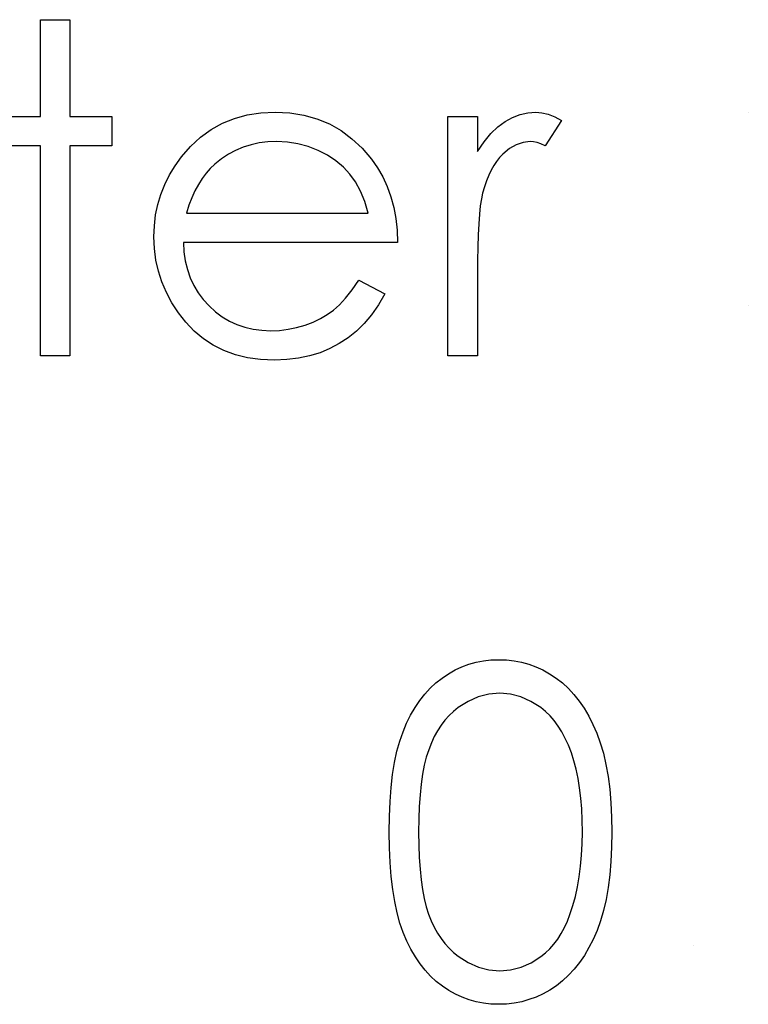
# Model space of a CAD drawing. Header units: inches. Extents: x 7.3 to 43.3, y -43.5 to -20.4.
# Tile 92 of 136: x 36.907 to 37.213, y -39.163 to -38.749. Entities that reach past the tile are written whole.
import ezdxf

# ---------------------------------------------------------------- set-up
doc = ezdxf.new("R2010")
doc.units = ezdxf.units.IN
doc.header["$LTSCALE"] = 0.5
doc.header["$MEASUREMENT"] = 0

msp = doc.modelspace()

# ---------------------------------------------------------------- linework, layer by layer
at = {"color": 7, "linetype": 'Continuous'}
for p, q in [((36.91578, -38.74884), (36.92815, -38.74884)), ((36.91578, -38.78947), (36.91578, -38.74884)), ((36.92815, -38.74884), (36.92815, -38.74884)), ((36.92815, -38.74884), (36.92815, -38.78947)), ((36.89812, -38.78947), (36.91578, -38.78947)), ((36.91578, -38.78947), (36.91578, -38.78947)), ((36.92815, -38.78947), (36.92815, -38.78947)), ((36.92815, -38.78947), (36.94582, -38.78947)), ((36.94582, -38.78947), (36.94582, -38.78947)), ((36.94582, -38.78947), (36.94582, -38.80184)), ((36.99735, -38.79035), (37.00273, -38.78886)), ((37.00273, -38.78886), (37.00842, -38.78801)), ((37.00842, -38.78801), (37.01444, -38.7877)), ((37.01444, -38.7877), (37.01444, -38.7877)), ((37.01444, -38.7877), (37.02062, -38.78801)), ((37.02062, -38.78801), (37.0265, -38.78895)), ((37.0265, -38.78895), (37.03205, -38.79049)), ((37.08714, -38.78947), (37.09951, -38.78947)), ((37.08715, -38.89017), (37.08715, -38.78947)), ((37.09951, -38.78947), (37.09951, -38.78947)), ((37.09951, -38.78947), (37.09951, -38.80429)), ((37.11433, -38.78991), (37.11754, -38.78867)), ((37.11754, -38.78867), (37.12077, -38.78795)), ((37.12077, -38.78795), (37.12408, -38.7877)), ((37.12408, -38.7877), (37.12408, -38.7877)), ((37.12408, -38.7877), (37.12665, -38.78793)), ((37.12665, -38.78793), (37.1293, -38.78856)), ((37.1293, -38.78856), (37.13203, -38.78964)), ((37.13203, -38.78964), (37.13484, -38.79115)), ((37.21346, -38.7877), (37.21346, -38.7877)), ((36.9875, -38.79505), (36.99227, -38.7924)), ((36.99227, -38.7924), (36.99735, -38.79035)), ((37.03205, -38.79049), (37.03727, -38.79265)), ((37.03727, -38.79265), (37.04218, -38.79543)), ((37.10523, -38.79673), (37.10818, -38.79389)), ((37.10818, -38.79389), (37.11122, -38.79162)), ((37.11122, -38.79162), (37.11433, -38.78991)), ((37.13484, -38.79115), (37.12805, -38.80187)), ((37.13484, -38.79115), (37.13484, -38.79115)), ((36.98305, -38.79825), (36.9875, -38.79505)), ((37.04218, -38.79543), (37.04676, -38.79886)), ((37.10233, -38.80021), (37.10523, -38.79673)), ((36.91578, -38.80184), (36.89812, -38.80184)), ((36.91578, -38.89017), (36.91578, -38.80184)), ((36.91578, -38.80184), (36.91578, -38.80184)), ((36.94582, -38.80184), (36.92815, -38.80184)), ((36.92815, -38.80184), (36.92815, -38.80184)), ((36.92815, -38.80184), (36.92815, -38.89017)), ((36.94582, -38.80184), (36.94582, -38.80184)), ((36.97508, -38.80647), (36.97891, -38.80209)), ((36.97891, -38.80209), (36.98305, -38.79825)), ((37.00434, -38.8014), (37.00105, -38.80242)), ((37.00779, -38.80065), (37.00434, -38.8014)), ((37.01137, -38.80021), (37.00779, -38.80065)), ((37.01507, -38.80007), (37.01137, -38.80021)), ((37.0196, -38.80029), (37.01507, -38.80007)), ((37.01507, -38.80007), (37.01507, -38.80007)), ((37.02402, -38.80101), (37.0196, -38.80029)), ((37.02835, -38.80217), (37.02402, -38.80101)), ((37.03255, -38.80382), (37.02835, -38.80217)), ((37.04676, -38.79886), (37.05104, -38.80289)), ((37.09951, -38.80429), (37.10233, -38.80021)), ((37.11585, -38.8014), (37.11301, -38.80305)), ((37.11878, -38.8004), (37.11585, -38.8014)), ((37.12173, -38.80007), (37.11878, -38.8004)), ((37.12308, -38.80018), (37.12173, -38.80007)), ((37.12173, -38.80007), (37.12173, -38.80007)), ((37.1246, -38.80051), (37.12308, -38.80018)), ((37.12626, -38.80109), (37.1246, -38.80051)), ((37.12805, -38.80187), (37.12626, -38.80109)), ((37.12805, -38.80187), (37.12805, -38.80187)), ((36.99481, -38.80537), (36.99191, -38.8073)), ((36.99785, -38.80377), (36.99481, -38.80537)), ((37.00105, -38.80242), (36.99785, -38.80377)), ((37.03649, -38.80584), (37.03255, -38.80382)), ((37.04003, -38.80816), (37.03649, -38.80584)), ((37.05104, -38.80289), (37.05499, -38.80752)), ((37.09951, -38.80429), (37.09951, -38.80429)), ((37.11019, -38.80537), (37.10884, -38.80678)), ((37.11301, -38.80305), (37.11019, -38.80537)), ((36.97, -38.81412), (36.97237, -38.81023)), ((36.97237, -38.81023), (36.97508, -38.80647)), ((36.97508, -38.80647), (36.97508, -38.80647)), ((36.98913, -38.80951), (36.98719, -38.81133)), ((36.99191, -38.8073), (36.98913, -38.80951)), ((36.98913, -38.80951), (36.98913, -38.80951)), ((37.04317, -38.81078), (37.04003, -38.80816)), ((37.05499, -38.80752), (37.05499, -38.80752)), ((37.05499, -38.80752), (37.05753, -38.81114)), ((37.10641, -38.81015), (37.10531, -38.81211)), ((37.10757, -38.80838), (37.10641, -38.81015)), ((37.10884, -38.80678), (37.10757, -38.80838)), ((36.96801, -38.81812), (36.97, -38.81412)), ((36.9854, -38.81338), (36.98372, -38.81561)), ((36.98719, -38.81133), (36.9854, -38.81338)), ((37.04588, -38.81371), (37.04317, -38.81078)), ((37.04825, -38.81702), (37.04588, -38.81371)), ((37.05753, -38.81114), (37.05971, -38.81495)), ((37.10429, -38.81426), (37.10335, -38.81658)), ((37.10531, -38.81211), (37.10429, -38.81426)), ((36.96638, -38.82226), (36.96801, -38.81812)), ((36.98217, -38.81807), (36.98073, -38.82077)), ((36.98372, -38.81561), (36.98217, -38.81807)), ((37.05032, -38.82086), (37.04825, -38.81702)), ((37.05971, -38.81495), (37.06158, -38.81901)), ((37.10335, -38.81658), (37.10249, -38.81909)), ((36.96511, -38.82654), (36.96638, -38.82226)), ((36.98073, -38.82077), (36.97941, -38.82367)), ((37.05212, -38.82522), (37.05032, -38.82086)), ((37.06158, -38.81901), (37.0631, -38.82326)), ((37.10172, -38.82177), (37.1012, -38.82417)), ((37.10249, -38.81909), (37.10172, -38.82177)), ((37.10172, -38.82177), (37.10172, -38.82177)), ((36.9642, -38.83093), (36.96511, -38.82654)), ((36.97822, -38.82676), (36.97715, -38.8301)), ((36.97941, -38.82367), (36.97822, -38.82676)), ((37.05358, -38.8301), (37.05212, -38.82522)), ((37.0631, -38.82326), (37.06432, -38.82773)), ((37.1012, -38.82417), (37.10075, -38.82712)), ((36.96368, -38.83546), (36.9642, -38.83093)), ((36.97715, -38.8301), (36.97715, -38.8301)), ((36.97715, -38.8301), (37.05358, -38.8301)), ((37.06432, -38.82773), (37.0652, -38.83242)), ((37.10037, -38.83063), (37.10006, -38.83469)), ((37.10075, -38.82712), (37.10037, -38.83063)), ((37.0652, -38.83242), (37.06573, -38.83734)), ((37.10006, -38.83469), (37.09982, -38.83927)), ((36.96348, -38.8401), (36.96368, -38.83546)), ((37.06573, -38.83734), (37.06595, -38.84247)), ((37.09982, -38.83927), (37.09965, -38.8444)), ((36.9637, -38.84504), (36.96348, -38.8401)), ((36.96348, -38.8401), (36.96348, -38.8401)), ((37.06595, -38.84247), (36.97585, -38.84247)), ((36.97585, -38.84247), (36.97585, -38.84247)), ((36.97585, -38.84247), (36.9761, -38.84644)), ((37.06595, -38.84247), (37.06595, -38.84247)), ((36.96431, -38.84987), (36.9637, -38.84504)), ((36.9761, -38.84644), (36.97665, -38.85025)), ((37.09965, -38.8444), (37.09954, -38.85009)), ((36.96536, -38.85453), (36.96431, -38.84987)), ((36.97665, -38.85025), (36.97753, -38.85387)), ((37.09954, -38.85009), (37.09951, -38.85633)), ((36.96685, -38.85909), (36.96536, -38.85453)), ((36.97753, -38.85387), (36.97875, -38.85729)), ((36.96873, -38.86353), (36.96685, -38.85909)), ((36.97875, -38.85729), (36.98024, -38.86052)), ((37.04684, -38.86243), (37.04966, -38.85837)), ((37.04966, -38.85837), (37.06065, -38.86414)), ((37.09951, -38.85633), (37.09951, -38.85633)), ((37.09951, -38.85633), (37.09951, -38.89017)), ((36.97102, -38.86784), (36.96873, -38.86353)), ((36.98024, -38.86052), (36.98206, -38.86359)), ((36.98206, -38.86359), (36.98421, -38.86646)), ((37.04411, -38.86585), (37.04684, -38.86243)), ((37.06065, -38.86414), (37.05794, -38.86875)), ((37.06065, -38.86414), (37.06065, -38.86414)), ((36.97375, -38.872), (36.97102, -38.86784)), ((36.98421, -38.86646), (36.98667, -38.86916)), ((37.04149, -38.86872), (37.04411, -38.86585)), ((36.9769, -38.87603), (36.97375, -38.872)), ((36.98667, -38.86916), (36.98937, -38.87159)), ((36.98937, -38.87159), (36.99222, -38.87372)), ((37.03638, -38.87281), (37.03898, -38.87096)), ((37.03898, -38.87096), (37.04149, -38.86872)), ((37.05794, -38.86875), (37.05504, -38.87289)), ((37.21346, -38.86897), (37.21346, -38.86897)), ((36.9804, -38.87976), (36.9769, -38.87603)), ((36.99222, -38.87372), (36.99523, -38.87551)), ((36.99523, -38.87551), (36.9984, -38.87697)), ((37.02703, -38.87722), (37.03042, -38.87595)), ((37.03042, -38.87595), (37.03354, -38.87446)), ((37.03354, -38.87446), (37.03638, -38.87281)), ((37.05195, -38.87659), (37.04864, -38.87979)), ((37.05504, -38.87289), (37.05195, -38.87659)), ((36.98427, -38.88299), (36.9804, -38.87976)), ((36.9984, -38.87697), (37.00171, -38.87811)), ((37.00171, -38.87811), (37.00519, -38.87891)), ((37.00519, -38.87891), (37.00881, -38.8794)), ((37.00881, -38.8794), (37.01259, -38.87957)), ((37.01259, -38.87957), (37.01629, -38.87943)), ((37.01259, -38.87957), (37.01259, -38.87957)), ((37.01629, -38.87943), (37.0199, -38.87899)), ((37.0199, -38.87899), (37.02349, -38.87824)), ((37.02349, -38.87824), (37.02703, -38.87722)), ((37.04864, -38.87979), (37.04513, -38.88258)), ((36.98844, -38.88572), (36.98427, -38.88299)), ((37.04143, -38.88501), (37.03749, -38.8871)), ((37.04513, -38.88258), (37.04143, -38.88501)), ((36.99291, -38.88796), (36.98844, -38.88572)), ((36.99774, -38.8897), (36.99291, -38.88796)), ((37.03335, -38.88884), (37.02896, -38.8902)), ((37.03749, -38.8871), (37.03335, -38.88884)), ((36.92815, -38.89017), (36.91578, -38.89017)), ((36.91578, -38.89017), (36.91578, -38.89017)), ((36.92815, -38.89017), (36.92815, -38.89017)), ((37.00287, -38.89094), (36.99774, -38.8897)), ((37.00834, -38.89169), (37.00287, -38.89094)), ((37.01413, -38.89193), (37.00834, -38.89169)), ((37.01935, -38.89174), (37.01413, -38.89193)), ((37.01413, -38.89193), (37.01413, -38.89193)), ((37.02429, -38.89116), (37.01935, -38.89174)), ((37.02896, -38.8902), (37.02429, -38.89116)), ((37.09951, -38.89017), (37.08715, -38.89017)), ((37.08715, -38.89017), (37.08715, -38.89017)), ((37.09951, -38.89017), (37.09951, -38.89017)), ((37.09018, -39.0222), (37.09302, -39.02088)), ((37.09302, -39.02088), (37.09598, -39.0198)), ((37.09598, -39.0198), (37.09899, -39.01894)), ((37.09899, -39.01894), (37.10208, -39.01834)), ((37.10208, -39.01834), (37.10523, -39.01798)), ((37.10523, -39.01798), (37.10848, -39.01787)), ((37.10848, -39.01787), (37.10848, -39.01787)), ((37.10848, -39.01787), (37.11177, -39.01798)), ((37.11177, -39.01798), (37.115, -39.01834)), ((37.115, -39.01834), (37.11812, -39.01894)), ((37.11812, -39.01894), (37.12118, -39.0198)), ((37.12118, -39.0198), (37.12416, -39.02088)), ((37.12416, -39.02088), (37.12706, -39.0222)), ((37.08209, -39.02761), (37.08469, -39.02557)), ((37.08469, -39.02557), (37.08739, -39.02378)), ((37.08739, -39.02378), (37.09018, -39.0222)), ((37.12706, -39.0222), (37.1299, -39.02378)), ((37.1299, -39.02378), (37.13264, -39.0256)), ((37.13264, -39.0256), (37.13526, -39.02764)), ((37.0774, -39.03233), (37.07966, -39.02985)), ((37.07966, -39.02985), (37.08209, -39.02761)), ((37.13526, -39.02764), (37.13777, -39.02996)), ((37.07528, -39.03504), (37.0774, -39.03233)), ((37.0999, -39.03349), (37.09562, -39.0354)), ((37.10434, -39.03239), (37.0999, -39.03349)), ((37.1089, -39.032), (37.10434, -39.03239)), ((37.1134, -39.03239), (37.1089, -39.032)), ((37.1089, -39.032), (37.1089, -39.032)), ((37.11778, -39.03349), (37.1134, -39.03239)), ((37.12204, -39.0354), (37.11778, -39.03349)), ((37.13777, -39.02996), (37.14012, -39.0325)), ((37.14012, -39.0325), (37.14232, -39.03526)), ((37.07144, -39.04114), (37.07329, -39.03799)), ((37.07329, -39.03799), (37.07528, -39.03504)), ((37.09145, -39.03802), (37.08946, -39.03959)), ((37.09562, -39.0354), (37.09145, -39.03802)), ((37.1262, -39.03802), (37.12204, -39.0354)), ((37.12819, -39.03962), (37.1262, -39.03802)), ((37.14232, -39.03526), (37.14439, -39.03829)), ((37.06976, -39.04453), (37.07144, -39.04114)), ((37.08761, -39.04136), (37.08588, -39.04332)), ((37.08946, -39.03959), (37.08761, -39.04136)), ((37.13007, -39.04144), (37.12819, -39.03962)), ((37.13186, -39.04348), (37.13007, -39.04144)), ((37.14439, -39.03829), (37.14633, -39.04155)), ((37.14633, -39.04155), (37.14809, -39.04506)), ((37.06824, -39.04815), (37.06976, -39.04453)), ((37.08427, -39.04544), (37.08278, -39.04773)), ((37.08588, -39.04332), (37.08427, -39.04544)), ((37.13352, -39.04575), (37.13186, -39.04348)), ((37.13506, -39.04823), (37.13352, -39.04575)), ((37.14809, -39.04506), (37.14975, -39.04881)), ((37.06688, -39.05207), (37.06824, -39.04815)), ((37.0814, -39.05022), (37.08016, -39.05287)), ((37.08278, -39.04773), (37.0814, -39.05022)), ((37.1365, -39.05094), (37.13506, -39.04823)), ((37.14975, -39.04881), (37.15121, -39.05284)), ((37.0657, -39.05637), (37.06688, -39.05207)), ((37.08016, -39.05287), (37.07903, -39.05571)), ((37.13782, -39.05384), (37.1365, -39.05094)), ((37.13904, -39.05698), (37.13782, -39.05384)), ((37.15121, -39.05284), (37.15251, -39.0572)), ((37.06468, -39.06107), (37.0657, -39.05637)), ((37.07804, -39.0588), (37.07718, -39.06225)), ((37.07903, -39.05571), (37.07804, -39.0588)), ((37.14012, -39.06035), (37.13904, -39.05698)), ((37.15251, -39.0572), (37.15359, -39.0619)), ((37.06388, -39.06615), (37.06468, -39.06107)), ((37.07718, -39.06225), (37.07644, -39.06604)), ((37.14108, -39.06394), (37.14012, -39.06035)), ((37.15359, -39.0619), (37.15447, -39.06692)), ((37.06324, -39.07161), (37.06388, -39.06615)), ((37.07644, -39.06604), (37.07586, -39.0702)), ((37.14185, -39.06775), (37.14108, -39.06394)), ((37.15447, -39.06692), (37.15516, -39.07227)), ((37.07586, -39.0702), (37.07539, -39.0747)), ((37.14252, -39.0718), (37.14185, -39.06775)), ((37.06277, -39.07749), (37.06324, -39.07161)), ((37.07539, -39.0747), (37.07506, -39.07953)), ((37.14301, -39.07608), (37.14252, -39.0718)), ((37.15516, -39.07227), (37.15566, -39.07799)), ((37.0625, -39.08373), (37.06277, -39.07749)), ((37.07506, -39.07953), (37.07483, -39.08475)), ((37.1434, -39.08058), (37.14301, -39.07608)), ((37.15566, -39.07799), (37.15593, -39.08401)), ((37.14359, -39.08533), (37.1434, -39.08058)), ((37.06241, -39.09035), (37.0625, -39.08373)), ((37.07483, -39.08475), (37.07478, -39.0903)), ((37.14368, -39.0903), (37.14359, -39.08533)), ((37.15593, -39.08401), (37.15604, -39.09035)), ((37.0625, -39.09692), (37.06241, -39.09035)), ((37.07478, -39.0903), (37.07483, -39.09582)), ((37.14359, -39.09527), (37.14368, -39.0903)), ((37.14368, -39.0903), (37.14368, -39.0903)), ((37.15604, -39.09035), (37.15593, -39.09668)), ((37.15604, -39.09035), (37.15604, -39.09035)), ((37.07483, -39.09582), (37.07506, -39.10101)), ((37.14335, -39.10007), (37.14359, -39.09527)), ((37.06277, -39.10313), (37.0625, -39.09692)), ((37.14293, -39.10468), (37.14335, -39.10007)), ((37.15593, -39.09668), (37.15566, -39.10267)), ((37.06324, -39.10899), (37.06277, -39.10313)), ((37.07506, -39.10101), (37.07539, -39.10587)), ((37.15566, -39.10267), (37.15516, -39.10835)), ((37.07539, -39.10587), (37.07583, -39.11034)), ((37.14238, -39.1091), (37.14293, -39.10468)), ((37.15516, -39.10835), (37.1545, -39.11368)), ((37.0639, -39.11442), (37.06324, -39.10899)), ((37.07583, -39.11034), (37.07644, -39.11448)), ((37.14163, -39.11332), (37.14238, -39.1091)), ((37.06473, -39.1195), (37.0639, -39.11442)), ((37.07644, -39.11448), (37.07715, -39.11829)), ((37.14075, -39.11738), (37.14163, -39.11332)), ((37.1545, -39.11368), (37.15361, -39.11868)), ((37.06573, -39.12422), (37.06473, -39.1195)), ((37.07715, -39.11829), (37.07801, -39.12174)), ((37.13967, -39.12124), (37.14075, -39.11738)), ((37.15361, -39.11868), (37.15254, -39.12334)), ((37.06694, -39.12856), (37.06573, -39.12422)), ((37.07801, -39.12174), (37.079, -39.12483)), ((37.079, -39.12483), (37.08013, -39.12767)), ((37.13736, -39.12781), (37.13846, -39.12494)), ((37.13846, -39.12494), (37.13967, -39.12124)), ((37.13846, -39.12494), (37.13846, -39.12494)), ((37.15254, -39.12334), (37.1513, -39.1277)), ((37.06832, -39.1325), (37.06694, -39.12856)), ((37.08013, -39.12767), (37.08138, -39.13032)), ((37.13614, -39.13049), (37.13736, -39.12781)), ((37.1513, -39.1277), (37.14983, -39.1317)), ((37.06987, -39.13615), (37.06832, -39.1325)), ((37.08138, -39.13032), (37.08273, -39.13281)), ((37.08273, -39.13281), (37.08422, -39.1351)), ((37.13333, -39.13529), (37.13479, -39.133)), ((37.13479, -39.133), (37.13614, -39.13049)), ((37.14983, -39.1317), (37.1482, -39.13543)), ((37.07158, -39.13957), (37.06987, -39.13615)), ((37.08422, -39.1351), (37.08585, -39.13722)), ((37.08585, -39.13722), (37.08759, -39.13918)), ((37.13001, -39.13938), (37.13172, -39.13742)), ((37.13172, -39.13742), (37.13333, -39.13529)), ((37.1482, -39.13543), (37.14644, -39.13891)), ((37.07343, -39.14275), (37.07158, -39.13957)), ((37.08759, -39.13918), (37.08946, -39.14095)), ((37.08946, -39.14095), (37.09145, -39.14255)), ((37.12623, -39.14269), (37.12819, -39.14112)), ((37.12819, -39.14112), (37.13001, -39.13938)), ((37.14644, -39.13891), (37.14453, -39.14217)), ((37.07541, -39.14567), (37.07343, -39.14275)), ((37.07754, -39.1484), (37.07541, -39.14567)), ((37.09145, -39.14255), (37.09565, -39.1452)), ((37.09565, -39.1452), (37.09995, -39.14708)), ((37.11787, -39.14711), (37.12212, -39.14528)), ((37.12212, -39.14528), (37.12623, -39.14269)), ((37.14246, -39.1452), (37.14025, -39.14799)), ((37.14453, -39.14217), (37.14246, -39.1452)), ((37.0798, -39.15089), (37.07754, -39.1484)), ((37.09995, -39.14708), (37.10437, -39.14821)), ((37.10437, -39.14821), (37.1089, -39.1486)), ((37.1089, -39.1486), (37.11345, -39.14824)), ((37.1089, -39.1486), (37.1089, -39.1486)), ((37.11345, -39.14824), (37.11787, -39.14711)), ((37.14025, -39.14799), (37.13788, -39.15053)), ((37.08223, -39.15312), (37.0798, -39.15089)), ((37.0848, -39.15514), (37.08223, -39.15312)), ((37.13537, -39.15285), (37.13272, -39.15492)), ((37.13788, -39.15053), (37.13537, -39.15285)), ((37.08748, -39.15691), (37.0848, -39.15514)), ((37.09024, -39.15845), (37.08748, -39.15691)), ((37.12996, -39.15674), (37.12711, -39.15834)), ((37.13272, -39.15492), (37.12996, -39.15674)), ((37.09308, -39.15978), (37.09024, -39.15845)), ((37.09601, -39.16083), (37.09308, -39.15978)), ((37.09899, -39.16165), (37.09601, -39.16083)), ((37.10208, -39.16226), (37.09899, -39.16165)), ((37.10523, -39.16262), (37.10208, -39.16226)), ((37.115, -39.16223), (37.11177, -39.16262)), ((37.11814, -39.16163), (37.115, -39.16223)), ((37.12121, -39.16077), (37.11814, -39.16163)), ((37.12419, -39.15967), (37.12121, -39.16077)), ((37.12711, -39.15834), (37.12419, -39.15967)), ((37.10848, -39.16273), (37.10523, -39.16262)), ((37.11177, -39.16262), (37.10848, -39.16273)), ((37.10848, -39.16273), (37.10848, -39.16273))]:
    msp.add_line(p, q, dxfattribs=at)
msp.add_arc((37.19049, -39.14948), 0.01148, 89.9966, 90.0034, dxfattribs=at)

doc.saveas('drawing.dxf')
